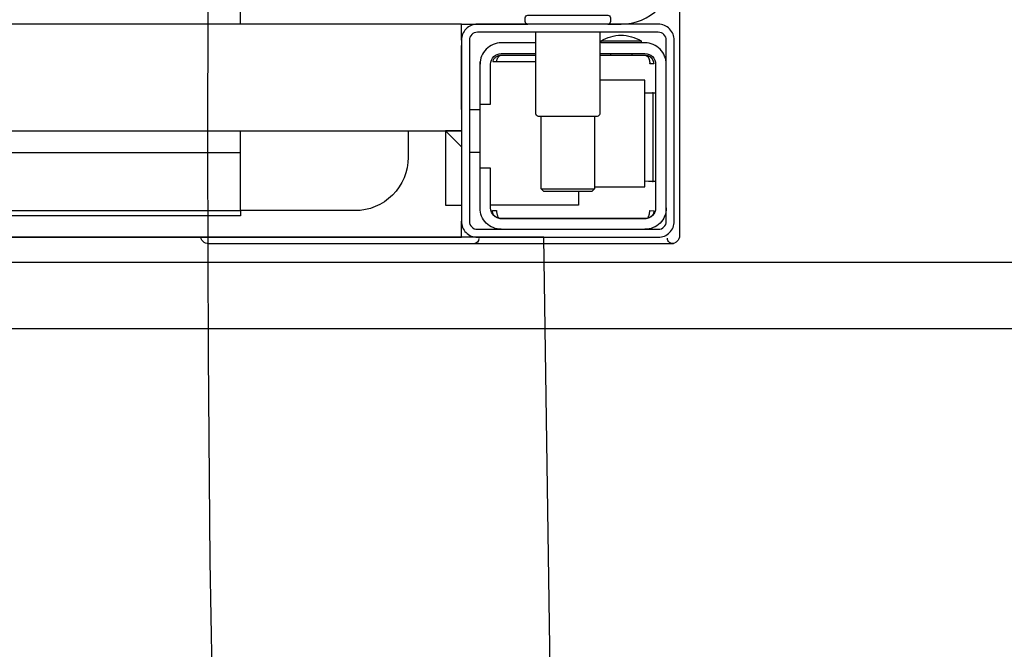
# Model space of a CAD drawing. Header units: millimetres. Extents: x 42924 to 92944, y -369470 to -179866.
# Tile 202 of 256: x 60986 to 61005, y -184061 to -184049. Entities that reach past the tile are written whole.
import ezdxf

# ---------------------------------------------------------------- set-up
doc = ezdxf.new("R2010")
doc.units = ezdxf.units.MM
doc.layers.get('0').update_dxf_attribs({"color": 8})
doc.layers.add('!! 1_zabudowa GK', color=8, linetype='Continuous')
doc.layers.add('!! 2_wypos-sanitarne', color=8, linetype='Continuous')
doc.layers.add('!!_@ wypos sanit nd', color=8, linetype='Continuous', plot=False)
doc.layers.add('E_SAP_ZASIĘG', color=150, linetype='Continuous', plot=False)

# ---------------------------------------------------------------- blocks, each defined once
blk = doc.blocks.new('A$C324a30b8')
for points in [[(-0.17727, -0.11958), (-0.17552, 0)], [(-0.17552, 0), (0.17552, 0)]]:
    blk.add_lwpolyline(points)
blk = doc.blocks.new('A$C4ebe9e89')
for points in [[(-0.15993, 0.04968), (-0.17248, 0.04968, 0.405519), (-0.172, 0.05018), (-0.172, 0.05088, 0.414214), (-0.1725, 0.05138), (-0.1875, 0.05138, 0.414214), (-0.188, 0.05088), (-0.188, 0.05018, 0.405519), (-0.18751, 0.04968), (-0.19, 0.04968, -0.414214), (-0.2, 0.05968), (-0.2, 0.13968, -0.266001), (-0.19506, 0.1483)], [(-0.186, 0.04818), (-0.186, 0.03288, 0.414214), (-0.1855, 0.03238), (-0.1745, 0.03238, 0.414214), (-0.174, 0.03288), (-0.174, 0.04818)], [(-0.1985, 0.04218, -0.414214), (-0.1945, 0.04618), (-0.18625, 0.04618), (-0.18625, 0.04656), (-0.19375, 0.04656), (-0.19375, 0.04618)], [(-0.18625, 0.04656, 0.119096), (-0.19, 0.04764, 0.119096), (-0.19375, 0.04656)], [(-0.174, 0.04618), (-0.1675, 0.04618, -0.414214), (-0.1635, 0.04218), (-0.16353, 0.04268)], [(-0.186, 0.04418), (-0.1945, 0.04418, 0.414214), (-0.1965, 0.04218), (-0.1965, 0.01518, 0.414214), (-0.1945, 0.01318), (-0.1675, 0.01318, 0.414214), (-0.1655, 0.01518), (-0.1655, 0.02268), (-0.1635, 0.02268), (-0.1635, 0.04218)], [(-0.1635, 0.03468), (-0.1655, 0.03468), (-0.1655, 0.04218, 0.414214), (-0.1675, 0.04418), (-0.174, 0.04418)], [(-0.1945, 0.02025), (-0.19515, 0.02024), (-0.19542, 0.02024), (-0.1956, 0.02024), (-0.19567, 0.02024, 0.116465), (-0.19589, 0.02018), (-0.19601, 0.02013), (-0.19601, 0.03683), (-0.19589, 0.03678, 0.116465), (-0.19567, 0.03672), (-0.19542, 0.03672), (-0.19515, 0.03672), (-0.1945, 0.03671)], [(-0.15, 0.02968), (-0.15, 0.02468, 0.414214), (-0.14, 0.01468), (-0.11847, 0.01468), (-0.11847, 0.02968)], [(-0.1675, 0.01118, 0.414214), (-0.1635, 0.01518), (-0.1635, 0.02268)], [(-0.1985, 0.01518, 0.414214), (-0.1945, 0.01118)], [(-0.20099, 0.00998, 0.198909), (-0.20055, 0.00892, 0.091301), (-0.20011, 0.00862)], [(-0.16237, 0.00849), (-0.16249, 0.00849), (-0.16269, 0.00849), (-0.16294, 0.00849), (-0.16323, 0.00849), (-0.16357, 0.00849), (-0.16393, 0.00849), (-0.16428, 0.00849), (-0.19771, 0.00849), (-0.19841, 0.00849), (-0.19903, 0.00849), (-0.19948, 0.00849), (-0.19961, 0.00849), (-0.19973, 0.00851), (-0.19984, 0.00853), (-0.20003, 0.00859, 0.517033), (-0.1987, 0.00952)], [(-0.1633, 0.00948, 0.412536), (-0.1623, 0.00848), (-0.1125, 0.00848), (-0.11221, 0.00851), (-0.11193, 0.0086), (-0.11168, 0.00873), (-0.11145, 0.00892), (-0.11126, 0.00914), (-0.11112, 0.0094), (-0.11104, 0.00968)]]:
    blk.add_lwpolyline(points, format="xyb")
for points in [[(-0.11847, 0.04968), (-0.11847, 0.13968), (0.11153, 0.13968), (0.11153, 0.04968)], [(-0.20099, 0.05497), (-0.20099, 0.00998)], [(-0.16, 0.04668), (-0.16, 0.04968), (0.16, 0.04968), (0.16, 0.04668)], [(-0.16, 0.03368), (-0.16, 0.04568)], [(-0.19478, 0.04378), (-0.186, 0.04378)], [(-0.192, 0.04418), (-0.192, 0.04378)], [(-0.188, 0.04418), (-0.188, 0.04378)], [(-0.16664, 0.04268), (-0.16666, 0.04284), (-0.16669, 0.04295), (-0.16672, 0.04306), (-0.16675, 0.04316), (-0.16679, 0.04326), (-0.16683, 0.04337), (-0.16689, 0.04346), (-0.16694, 0.04355), (-0.16701, 0.04363), (-0.1671, 0.0437), (-0.16718, 0.04375), (-0.16728, 0.04378), (-0.16718, 0.04377), (-0.16708, 0.04376), (-0.16696, 0.04373), (-0.16686, 0.0437), (-0.16677, 0.04367), (-0.16666, 0.04362), (-0.16657, 0.04357), (-0.16646, 0.0435), (-0.16636, 0.04342), (-0.16627, 0.04334), (-0.16618, 0.04324), (-0.1661, 0.04314), (-0.16603, 0.04303), (-0.16597, 0.04292), (-0.16592, 0.0428), (-0.16588, 0.04268), (-0.174, 0.04268)], [(-0.174, 0.04378), (-0.16722, 0.04378)], [(-0.185, 0.01918), (-0.1945, 0.01918), (-0.1945, 0.03918), (-0.186, 0.03918)], [(-0.19591, 0.03679), (-0.19602, 0.03679), (-0.19616, 0.03679), (-0.19632, 0.03679), (-0.1965, 0.03679)], [(-0.1615, 0.03368), (-0.1635, 0.03368)], [(-0.185, 0.03238), (-0.185, 0.01876), (-0.1845, 0.01826), (-0.1755, 0.01826), (-0.175, 0.01876), (-0.175, 0.03238)], [(0.16, 0.02668), (0.157, 0.02968), (0.16, 0.02968), (-0.16, 0.02968), (-0.157, 0.02968), (-0.16, 0.02668)], [(-0.157, 0.02968), (-0.157, 0.01568), (-0.16, 0.01568)], [(0.10602, 0.02968), (0.10602, 0.0256), (-0.11847, 0.0256)], [(-0.1615, 0.02568), (-0.1635, 0.02568)], [(-0.1965, 0.02017), (-0.19632, 0.02017), (-0.19616, 0.02017), (-0.19602, 0.02017), (-0.19591, 0.02017)], [(-0.175, 0.01876), (-0.185, 0.01876)], [(-0.182, 0.01826), (-0.182, 0.01568), (-0.1655, 0.01568)], [(-0.16636, 0.01353), (-0.16625, 0.01364), (-0.16618, 0.01371), (-0.16612, 0.01379), (-0.16606, 0.01388), (-0.166, 0.01398), (-0.16596, 0.01407), (-0.16592, 0.01417), (-0.16589, 0.01428), (-0.16586, 0.01438), (-0.16584, 0.01449), (-0.16583, 0.01459), (-0.16583, 0.01469), (-0.16593, 0.01468), (-0.16606, 0.01468), (-0.1663, 0.01468), (-0.1664, 0.01468), (-0.16651, 0.01468), (-0.16661, 0.01468), (-0.16661, 0.01458), (-0.16662, 0.01448), (-0.16663, 0.01438), (-0.16664, 0.01428), (-0.16665, 0.01418), (-0.16667, 0.01407), (-0.1667, 0.01397), (-0.16673, 0.01387), (-0.16676, 0.01377), (-0.1668, 0.01366), (-0.16685, 0.01356), (-0.1669, 0.01347), (-0.16697, 0.01338), (-0.16704, 0.01331), (-0.16712, 0.01325), (-0.16725, 0.01318), (-0.19475, 0.01318), (-0.19493, 0.01328), (-0.19501, 0.01336), (-0.19507, 0.01344), (-0.19513, 0.01353), (-0.19518, 0.01363), (-0.19522, 0.01372), (-0.19526, 0.01383), (-0.19529, 0.01393), (-0.19532, 0.01405), (-0.19534, 0.01415), (-0.19536, 0.01425), (-0.19537, 0.01435), (-0.19538, 0.01446), (-0.19538, 0.01458), (-0.19539, 0.01468), (-0.19617, 0.01467), (-0.19616, 0.01456), (-0.19615, 0.01446), (-0.19613, 0.01435), (-0.1961, 0.01425), (-0.19607, 0.01415), (-0.19603, 0.01405), (-0.19598, 0.01395), (-0.19592, 0.01386), (-0.19586, 0.01377), (-0.19579, 0.01369), (-0.19571, 0.01361), (-0.19563, 0.01353)], [(-0.03305, 0.00968), (-0.16, 0.00968), (-0.16, 0.01268)]]:
    blk.add_lwpolyline(points)
for points in [[(-0.2, 0.01268), (-0.2, 0.04668, -0.414214), (-0.197, 0.04968), (-0.163, 0.04968, -0.414214), (-0.16, 0.04668), (-0.16, 0.01268, -0.414214), (-0.163, 0.00968), (-0.197, 0.00968, -0.414214)], [(-0.1615, 0.04668), (-0.1615, 0.01268, -0.414214), (-0.163, 0.01118), (-0.197, 0.01118, -0.414214), (-0.1985, 0.01268), (-0.1985, 0.04668, -0.414214), (-0.197, 0.04818), (-0.163, 0.04818, -0.414214)]]:
    blk.add_lwpolyline(points, format="xyb", close=True)
for points in [[(-0.19467, 0.04378), (-0.19466, 0.04378), (-0.19466, 0.04378), (-0.19466, 0.04378), (-0.19466, 0.04378), (-0.19466, 0.04378), (-0.19466, 0.04378), (-0.19466, 0.04378), (-0.19466, 0.04378), (-0.19466, 0.04378), (-0.19466, 0.04378), (-0.19466, 0.04378), (-0.19466, 0.04378), (-0.19466, 0.04378), (-0.19466, 0.04378), (-0.19466, 0.04378), (-0.19466, 0.04378), (-0.19467, 0.04378), (-0.19467, 0.04378), (-0.19467, 0.04378), (-0.19467, 0.04378), (-0.19468, 0.04378), (-0.19468, 0.04378), (-0.19469, 0.04378), (-0.1947, 0.04378), (-0.1947, 0.04378), (-0.19471, 0.04378), (-0.19471, 0.04378), (-0.19471, 0.04378), (-0.19471, 0.04378), (-0.19472, 0.04378), (-0.19472, 0.04378), (-0.19472, 0.04377), (-0.19472, 0.04377), (-0.19473, 0.04377), (-0.19473, 0.04377), (-0.19473, 0.04377), (-0.19473, 0.04377), (-0.19473, 0.04377), (-0.19473, 0.04377), (-0.19474, 0.04377), (-0.19474, 0.04377), (-0.19474, 0.04377), (-0.19474, 0.04377), (-0.19474, 0.04377), (-0.19475, 0.04377), (-0.19475, 0.04377), (-0.19475, 0.04377), (-0.19475, 0.04377), (-0.19476, 0.04377), (-0.19476, 0.04377), (-0.19476, 0.04377), (-0.19477, 0.04376), (-0.19477, 0.04376), (-0.19477, 0.04376), (-0.19478, 0.04376), (-0.19479, 0.04376), (-0.19479, 0.04376), (-0.1948, 0.04375), (-0.19481, 0.04375), (-0.19481, 0.04375), (-0.19482, 0.04374), (-0.19483, 0.04374), (-0.19483, 0.04374), (-0.19484, 0.04373), (-0.19485, 0.04373), (-0.19485, 0.04373), (-0.19486, 0.04372), (-0.19487, 0.04372), (-0.19488, 0.04371), (-0.19488, 0.04371), (-0.19489, 0.0437), (-0.1949, 0.0437), (-0.1949, 0.04369), (-0.19491, 0.04369), (-0.19492, 0.04368), (-0.19493, 0.04368), (-0.19493, 0.04367), (-0.19494, 0.04367), (-0.19495, 0.04366), (-0.19495, 0.04366), (-0.19496, 0.04365), (-0.19497, 0.04364), (-0.19497, 0.04364), (-0.19498, 0.04363), (-0.19499, 0.04362), (-0.19499, 0.04362), (-0.195, 0.04361), (-0.19501, 0.0436), (-0.19501, 0.04359), (-0.19502, 0.04359), (-0.19503, 0.04358), (-0.19503, 0.04357), (-0.19504, 0.04356), (-0.19504, 0.04356), (-0.19505, 0.04355), (-0.19506, 0.04354), (-0.19506, 0.04353), (-0.19507, 0.04352), (-0.19508, 0.04351), (-0.19508, 0.0435), (-0.19509, 0.04349), (-0.19509, 0.04349), (-0.1951, 0.04348), (-0.19511, 0.04347), (-0.19511, 0.04346), (-0.19512, 0.04345), (-0.19512, 0.04344), (-0.19513, 0.04343), (-0.19513, 0.04342), (-0.19514, 0.04341), (-0.19515, 0.0434), (-0.19515, 0.04339), (-0.19516, 0.04338), (-0.19516, 0.04337), (-0.19517, 0.04336), (-0.19517, 0.04334), (-0.19518, 0.04333), (-0.19518, 0.04332), (-0.19519, 0.04331), (-0.19519, 0.0433), (-0.1952, 0.04329), (-0.1952, 0.04328), (-0.19521, 0.04327), (-0.19521, 0.04325), (-0.19522, 0.04324), (-0.19522, 0.04323), (-0.19523, 0.04322), (-0.19523, 0.04321), (-0.19524, 0.04319), (-0.19524, 0.04318), (-0.19525, 0.04317), (-0.19525, 0.04316), (-0.19526, 0.04313), (-0.19527, 0.04311), (-0.19527, 0.04308), (-0.19528, 0.04306), (-0.19529, 0.04303), (-0.1953, 0.043), (-0.1953, 0.04298), (-0.19531, 0.04295), (-0.19532, 0.04292), (-0.19532, 0.0429), (-0.19533, 0.04287), (-0.19533, 0.04285), (-0.19534, 0.04282), (-0.19534, 0.04279), (-0.19535, 0.04277), (-0.19535, 0.04274), (-0.19536, 0.04271), (-0.19536, 0.04269), (-0.19536, 0.04266), (-0.19537, 0.04263), (-0.19537, 0.04261), (-0.19537, 0.04258), (-0.19537, 0.04257), (-0.19537, 0.04256), (-0.19537, 0.04255), (-0.19537, 0.04255), (-0.19537, 0.04254), (-0.19538, 0.04253), (-0.19538, 0.04253), (-0.19538, 0.04252), (-0.19538, 0.04252), (-0.19538, 0.04251), (-0.19538, 0.04251), (-0.19538, 0.0425), (-0.19538, 0.04249), (-0.19538, 0.04249), (-0.19538, 0.04248), (-0.19538, 0.04248), (-0.19538, 0.04248), (-0.19538, 0.04247), (-0.19538, 0.04247), (-0.19538, 0.04246), (-0.19538, 0.04246), (-0.19538, 0.04246), (-0.19538, 0.04245), (-0.19538, 0.04245), (-0.19538, 0.04245), (-0.19538, 0.04244), (-0.19538, 0.04244), (-0.19538, 0.04244), (-0.19538, 0.04244), (-0.19538, 0.04243), (-0.19538, 0.04243), (-0.19538, 0.04243), (-0.19538, 0.04242), (-0.19538, 0.04242), (-0.19538, 0.04241), (-0.19538, 0.04241), (-0.19538, 0.0424), (-0.19538, 0.0424), (-0.19538, 0.04239), (-0.19538, 0.04239), (-0.19538, 0.04239), (-0.19538, 0.04238), (-0.19538, 0.04238), (-0.19538, 0.04237), (-0.19538, 0.04237), (-0.19538, 0.04236), (-0.19538, 0.04236), (-0.19538, 0.04235), (-0.19538, 0.04235), (-0.19538, 0.04234), (-0.19538, 0.04234), (-0.19538, 0.04234), (-0.19538, 0.04233), (-0.19538, 0.04232), (-0.19538, 0.04232), (-0.19538, 0.04231), (-0.19538, 0.04231), (-0.19538, 0.04231), (-0.19538, 0.0423), (-0.19538, 0.0423), (-0.19538, 0.04229), (-0.19538, 0.04229), (-0.19538, 0.04229), (-0.19538, 0.04229), (-0.19538, 0.04228), (-0.19538, 0.04228), (-0.19538, 0.04228), (-0.19538, 0.04228), (-0.19539, 0.04228), (-0.19539, 0.04228), (-0.19539, 0.04228), (-0.19539, 0.04227), (-0.19539, 0.04227), (-0.1954, 0.04227), (-0.1954, 0.04227), (-0.1954, 0.04227), (-0.1954, 0.04227), (-0.19541, 0.04227), (-0.19541, 0.04227), (-0.19542, 0.04227), (-0.19542, 0.04227), (-0.19543, 0.04228), (-0.19544, 0.04228), (-0.19545, 0.04228), (-0.19545, 0.04228), (-0.19546, 0.04228), (-0.19546, 0.04228), (-0.19546, 0.04228), (-0.19547, 0.04228), (-0.19548, 0.04228), (-0.19549, 0.04228), (-0.19549, 0.04228), (-0.1955, 0.04228), (-0.19551, 0.04228), (-0.19552, 0.04228), (-0.19553, 0.04228), (-0.19554, 0.04228), (-0.19555, 0.04228), (-0.19556, 0.04228), (-0.19557, 0.04228), (-0.19558, 0.04228), (-0.19559, 0.04228), (-0.19561, 0.04228), (-0.19563, 0.04228), (-0.19565, 0.04228), (-0.19568, 0.04228), (-0.1957, 0.04228), (-0.19574, 0.04228), (-0.19576, 0.04228), (-0.19578, 0.04228), (-0.19595, 0.04228), (-0.19596, 0.04228), (-0.19598, 0.04228), (-0.19599, 0.04228), (-0.196, 0.04228), (-0.19602, 0.04228), (-0.19603, 0.04228), (-0.19604, 0.04228), (-0.19605, 0.04228), (-0.19606, 0.04228), (-0.19607, 0.04228), (-0.19608, 0.04228), (-0.19609, 0.04228), (-0.1961, 0.04228), (-0.19611, 0.04228), (-0.19612, 0.04228), (-0.19613, 0.04229), (-0.19613, 0.04229), (-0.19614, 0.04229), (-0.19614, 0.04229), (-0.19615, 0.04229), (-0.19615, 0.04229), (-0.19615, 0.04229), (-0.19615, 0.04229), (-0.19616, 0.04229), (-0.19616, 0.04229), (-0.19616, 0.04228), (-0.19616, 0.04228), (-0.19616, 0.04228), (-0.19616, 0.04228), (-0.19616, 0.04228), (-0.19616, 0.04228), (-0.19616, 0.04227), (-0.19616, 0.04227), (-0.19616, 0.04227), (-0.19617, 0.04227), (-0.19617, 0.04227), (-0.19617, 0.04227), (-0.19617, 0.04227), (-0.19617, 0.04227), (-0.19617, 0.04227), (-0.19617, 0.04227), (-0.19617, 0.04228), (-0.19617, 0.04228), (-0.19617, 0.04228), (-0.19617, 0.04229), (-0.19617, 0.04229), (-0.19617, 0.04229), (-0.19617, 0.0423), (-0.19617, 0.04231), (-0.19617, 0.04232), (-0.19617, 0.04233), (-0.19617, 0.04234), (-0.19616, 0.04234), (-0.19616, 0.04234), (-0.19616, 0.04235), (-0.19616, 0.04235), (-0.19616, 0.04236), (-0.19616, 0.04236), (-0.19616, 0.04237), (-0.19616, 0.04238), (-0.19616, 0.04239), (-0.19616, 0.04239), (-0.19616, 0.0424), (-0.19616, 0.0424), (-0.19616, 0.04241), (-0.19616, 0.04241), (-0.19616, 0.04241), (-0.19616, 0.04242), (-0.19616, 0.04242), (-0.19616, 0.04243), (-0.19616, 0.04243), (-0.19616, 0.04244), (-0.19616, 0.04244), (-0.19616, 0.04245), (-0.19616, 0.04245), (-0.19616, 0.04246), (-0.19616, 0.04246), (-0.19615, 0.04246), (-0.19615, 0.04246), (-0.19615, 0.04247), (-0.19615, 0.04247), (-0.19615, 0.04248), (-0.19615, 0.04248), (-0.19615, 0.04248), (-0.19615, 0.04249), (-0.19615, 0.04249), (-0.19615, 0.0425), (-0.19615, 0.04251), (-0.19615, 0.04251), (-0.19615, 0.04252), (-0.19615, 0.04252), (-0.19614, 0.04253), (-0.19614, 0.04254), (-0.19614, 0.04254), (-0.19614, 0.04255), (-0.19614, 0.04256), (-0.19614, 0.04256), (-0.19614, 0.04257), (-0.19614, 0.04258), (-0.19613, 0.04259), (-0.19613, 0.0426), (-0.19613, 0.0426), (-0.19613, 0.04261), (-0.19612, 0.04263), (-0.19612, 0.04264), (-0.19612, 0.04266), (-0.19611, 0.04268), (-0.19611, 0.04269), (-0.1961, 0.04271), (-0.1961, 0.04273), (-0.19609, 0.04274), (-0.19609, 0.04276), (-0.19608, 0.04277), (-0.19608, 0.04279), (-0.19607, 0.04281), (-0.19606, 0.04282), (-0.19606, 0.04284), (-0.19605, 0.04285), (-0.19605, 0.04287), (-0.19604, 0.04288), (-0.19603, 0.0429), (-0.19602, 0.04291), (-0.19602, 0.04293), (-0.19601, 0.04295), (-0.196, 0.04296), (-0.19599, 0.04298), (-0.19599, 0.04299), (-0.19598, 0.043), (-0.19597, 0.04302), (-0.19596, 0.04303), (-0.19595, 0.04305), (-0.19595, 0.04306), (-0.19594, 0.04308), (-0.19593, 0.04309), (-0.19592, 0.04311), (-0.19591, 0.04312), (-0.1959, 0.04313), (-0.19589, 0.04315), (-0.19588, 0.04316), (-0.19587, 0.04317), (-0.19586, 0.04319), (-0.19585, 0.0432), (-0.19584, 0.04321), (-0.19583, 0.04323), (-0.19582, 0.04324), (-0.19581, 0.04325), (-0.1958, 0.04327), (-0.19578, 0.04328), (-0.19577, 0.04329), (-0.19576, 0.0433), (-0.19575, 0.04332), (-0.19574, 0.04333), (-0.19573, 0.04334), (-0.19571, 0.04335), (-0.1957, 0.04336), (-0.19569, 0.04338), (-0.19568, 0.04339), (-0.19567, 0.0434), (-0.19565, 0.04341), (-0.19564, 0.04342), (-0.19563, 0.04343), (-0.19561, 0.04344), (-0.1956, 0.04345), (-0.19559, 0.04346), (-0.19557, 0.04347), (-0.19556, 0.04348), (-0.19555, 0.04349), (-0.19553, 0.0435), (-0.19552, 0.04351), (-0.19551, 0.04352), (-0.19549, 0.04353), (-0.19548, 0.04354), (-0.19546, 0.04355), (-0.19545, 0.04356), (-0.19543, 0.04357), (-0.19542, 0.04358), (-0.19541, 0.04358), (-0.19539, 0.04359), (-0.19538, 0.0436), (-0.19536, 0.04361), (-0.19535, 0.04362), (-0.19533, 0.04362), (-0.19532, 0.04363), (-0.1953, 0.04364), (-0.19529, 0.04365), (-0.19527, 0.04365), (-0.19525, 0.04366), (-0.19524, 0.04367), (-0.19522, 0.04367), (-0.19521, 0.04368), (-0.19519, 0.04368), (-0.19518, 0.04369), (-0.19516, 0.0437), (-0.19514, 0.0437), (-0.19513, 0.04371), (-0.19511, 0.04371), (-0.1951, 0.04372), (-0.19508, 0.04372), (-0.19506, 0.04373), (-0.19505, 0.04373), (-0.19503, 0.04373), (-0.19501, 0.04374), (-0.195, 0.04374), (-0.19498, 0.04375), (-0.19496, 0.04375), (-0.19495, 0.04375), (-0.19493, 0.04376), (-0.19491, 0.04376), (-0.19491, 0.04376), (-0.1949, 0.04376), (-0.19489, 0.04376), (-0.19488, 0.04376), (-0.19487, 0.04377), (-0.19486, 0.04377), (-0.19485, 0.04377), (-0.19483, 0.04377), (-0.19482, 0.04377), (-0.19481, 0.04377), (-0.1948, 0.04377), (-0.19479, 0.04377), (-0.19479, 0.04377), (-0.19478, 0.04377), (-0.19478, 0.04378), (-0.19477, 0.04378), (-0.19476, 0.04378), (-0.19475, 0.04378), (-0.19475, 0.04378), (-0.19474, 0.04378), (-0.19474, 0.04378), (-0.19473, 0.04378), (-0.19473, 0.04378), (-0.19471, 0.04378), (-0.1947, 0.04378), (-0.1947, 0.04378), (-0.19469, 0.04378), (-0.19469, 0.04378), (-0.19469, 0.04378), (-0.19469, 0.04378), (-0.19469, 0.04378), (-0.19468, 0.04378), (-0.19468, 0.04378), (-0.19468, 0.04378), (-0.19467, 0.04378), (-0.19467, 0.04378), (-0.19467, 0.04378), (-0.19467, 0.04378)], [(-0.11847, 0.01368), (0.11153, 0.01368), (0.11153, 0.01468), (-0.11847, 0.01468)]]:
    blk.add_lwpolyline(points, close=True)

msp = doc.modelspace()

# ---------------------------------------------------------------- linework, layer by layer
at = {"layer": '!! 1_zabudowa GK'}
for points in [[(61135.43682, -184053.6378), (60824.56735, -184053.6378)], [(61135.43682, -184054.8878), (60824.56735, -184054.8878)]]:
    msp.add_lwpolyline(points, dxfattribs=at)
at = {"layer": 'E_SAP_ZASIĘG'}
for centre in [(61589.69013, -184051.49546), (61459.23087, -184571.00094)]:
    msp.add_circle(centre, 600, dxfattribs=at)

# ---------------------------------------------------------------- block references
at = {"layer": '!! 2_wypos-sanitarne', "xscale": -100, "yscale": 100, "zscale": 100}
msp.add_blockref('A$C324a30b8', (60978.45602, -184053.16685), dxfattribs=at)
at = {"layer": '!!_@ wypos sanit nd', "xscale": -100, "yscale": 100, "zscale": 100}
msp.add_blockref('A$C4ebe9e89', (60978.45602, -184054.13485), dxfattribs=at)

doc.saveas('drawing.dxf')
